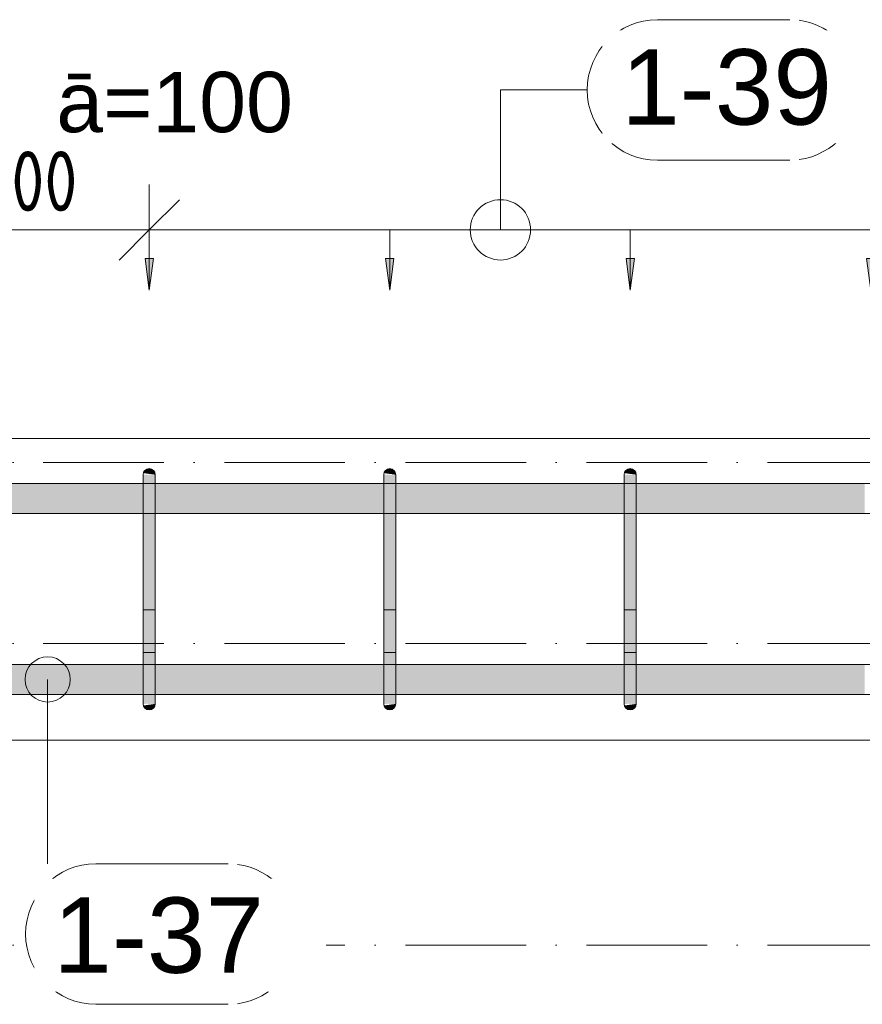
# Model space of a CAD drawing. Header units: millimetres. Extents: x -25607 to 9385, y 1894 to 10168.
# Tile 159 of 181: x 5274 to 5973, y 5551 to 6367. Entities that reach past the tile are written whole.
import ezdxf

# ---------------------------------------------------------------- set-up
doc = ezdxf.new("R2010")
doc.units = ezdxf.units.MM
doc.linetypes.add('Čerchovaná', pattern=[150, 100, -25, 0, -25])
for name, color, linetype, lineweight in [('A-ANNO-DIMS', 211, 'Continuous', 5), ('A-ANNO-DIMS-25', 211, 'Continuous', 5), ('A-FLOR-LEVL', 51, 'Continuous', 5), ('S-BEAM', 12, 'Continuous', 9), ('S-RBAR', 171, 'Continuous', 5), ('S-RBAR-IDEN', 171, 'Continuous', 5)]:
    doc.layers.add(name, color=color, linetype=linetype, lineweight=lineweight)
doc.styles.add('Arial', font='arial.ttf', dxfattribs={"height": 50})
doc.styles.add('Arial_1', font='arial.ttf', dxfattribs={"height": 62.5})
doc.styles.add('ISOCPEUR_2', font='isocpeur.ttf', dxfattribs={"width": 0.8, "height": 50})
doc.dimstyles.new('Vnitřní', dxfattribs={"dimscale": 304.8, "dimtxt": 49.799059, "dimasz": 0.164042, "dimexe": 0.123031, "dimexo": 0.0625, "dimgap": 0, "dimtad": 1, "dimdec": 0, "dimzin": 0, "dimdsep": 46, "dimtxsty": 'ISOCPEUR_2', "dimblk1": 'OBLIQUE', "dimblk2": 'OBLIQUE', "dimsah": 1, "dimcen": 0.09, "dimdle": 0.123031, "dimazin": 0, "dimtfac": 1, "dimtdec": 4, "dimtix": 1, "dimtmove": 0, "dimatfit": 3, "dimfxl": 0.123031, "dimfxlon": 1, "dimtvp": 1, "dimtolj": 1, "dimtzin": 0, "dimarcsym": 2})
doc.dimstyles.new('Výztuž_kusy__řezy__3', dxfattribs={"dimscale": 304.8, "dimtxt": 0.18, "dimasz": 0, "dimexe": 0, "dimexo": 0.0625, "dimgap": 0.082021, "dimtad": 1, "dimdec": 0, "dimzin": 0, "dimdsep": 46, "dimtxsty": 'Arial_1', "dimblk1": 'NONE', "dimblk2": 'NONE', "dimsah": 1, "dimcen": 0.09, "dimazin": 0, "dimtfac": 1, "dimtdec": 4, "dimtix": 1, "dimtmove": 0, "dimatfit": 3, "dimfxl": 0.164042, "dimfxlon": 1, "dimtvp": 1, "dimtfill": 1, "dimtolj": 1, "dimtzin": 0, "dimarcsym": 2})

# ---------------------------------------------------------------- blocks, each defined once
blk = doc.blocks.new('DIMBLOCK522-V5')
at = {"layer": 'A-ANNO-DIMS-25'}
for points in [[(5381.3, 6142.89), (5384.76, 6169.18), (5377.84, 6169.18)], [(5580.68, 6142.89), (5584.14, 6169.18), (5577.22, 6169.18)]]:
    blk.add_hatch(color=256, dxfattribs=at).paths.add_polyline_path(points)
for p, q in [((5381.3, 6192.89), (5580.68, 6192.89)), ((5381.3, 6192.89), (5381.3, 6192.89)), ((5381.3, 6192.89), (5381.3, 6142.89)), ((5580.68, 6192.89), (5580.68, 6192.89)), ((5580.68, 6192.89), (5580.68, 6142.89)), ((5384.76, 6169.18), (5377.84, 6169.18)), ((5377.84, 6169.18), (5381.3, 6142.89)), ((5381.3, 6142.89), (5384.76, 6169.18)), ((5584.14, 6169.18), (5577.22, 6169.18)), ((5577.22, 6169.18), (5580.68, 6142.89)), ((5580.68, 6142.89), (5584.14, 6169.18))]:
    blk.add_line(p, q, dxfattribs=at)
blk = doc.blocks.new('_None')
blk = doc.blocks.new('DIMBLOCK523-V5')
at = {"layer": 'A-ANNO-DIMS-25'}
for points in [[(5580.68, 6142.89), (5584.14, 6169.18), (5577.22, 6169.18)], [(5780.06, 6142.89), (5783.52, 6169.18), (5776.6, 6169.18)]]:
    blk.add_hatch(color=256, dxfattribs=at).paths.add_polyline_path(points)
for p, q in [((5580.68, 6192.89), (5780.06, 6192.89)), ((5580.68, 6192.89), (5580.68, 6192.89)), ((5580.68, 6192.89), (5580.68, 6142.89)), ((5780.06, 6192.89), (5780.06, 6192.89)), ((5780.06, 6192.89), (5780.06, 6142.89)), ((5584.14, 6169.18), (5577.22, 6169.18)), ((5577.22, 6169.18), (5580.68, 6142.89)), ((5580.68, 6142.89), (5584.14, 6169.18)), ((5783.52, 6169.18), (5776.6, 6169.18)), ((5776.6, 6169.18), (5780.06, 6142.89)), ((5780.06, 6142.89), (5783.52, 6169.18))]:
    blk.add_line(p, q, dxfattribs=at)
blk = doc.blocks.new('DIMBLOCK524-V5')
at = {"layer": 'A-ANNO-DIMS-25'}
for points in [[(5780.06, 6142.89), (5783.52, 6169.18), (5776.6, 6169.18)], [(5979.44, 6142.89), (5982.9, 6169.18), (5975.98, 6169.18)]]:
    blk.add_hatch(color=256, dxfattribs=at).paths.add_polyline_path(points)
for p, q in [((5780.06, 6192.89), (5979.44, 6192.89)), ((5780.06, 6192.89), (5780.06, 6192.89)), ((5780.06, 6192.89), (5780.06, 6142.89)), ((5979.44, 6192.89), (5979.44, 6192.89)), ((5979.44, 6192.89), (5979.44, 6142.89)), ((5783.52, 6169.18), (5776.6, 6169.18)), ((5776.6, 6169.18), (5780.06, 6142.89)), ((5780.06, 6142.89), (5783.52, 6169.18)), ((5982.9, 6169.18), (5975.98, 6169.18)), ((5975.98, 6169.18), (5979.44, 6142.89)), ((5979.44, 6142.89), (5982.9, 6169.18))]:
    blk.add_line(p, q, dxfattribs=at)
blk = doc.blocks.new('DIMBLOCK528-V5')
at = {"layer": 'A-ANNO-DIMS-25'}
for points in [[(5381.3, 6142.89), (5384.76, 6169.18), (5377.84, 6169.18)], [(5580.68, 6142.89), (5584.14, 6169.18), (5577.22, 6169.18)], [(5780.06, 6142.89), (5783.52, 6169.18), (5776.6, 6169.18)], [(5979.44, 6142.89), (5982.9, 6169.18), (5975.98, 6169.18)], [(6178.82, 6142.89), (6182.28, 6169.18), (6175.36, 6169.18)], [(6378.2, 6142.89), (6381.66, 6169.18), (6374.74, 6169.18)], [(6577.58, 6142.89), (6581.04, 6169.18), (6574.12, 6169.18)]]:
    blk.add_hatch(color=256, dxfattribs=at).paths.add_polyline_path(points)
for p, q in [((5381.3, 6192.89), (6577.58, 6192.89)), ((5381.3, 6192.89), (5580.68, 6192.89)), ((5381.3, 6192.89), (5381.3, 6192.89)), ((5381.3, 6192.89), (5381.3, 6142.89)), ((5580.68, 6192.89), (5780.06, 6192.89)), ((5580.68, 6192.89), (5580.68, 6192.89)), ((5580.68, 6192.89), (5580.68, 6142.89)), ((5780.06, 6192.89), (5979.44, 6192.89)), ((5780.06, 6192.89), (5780.06, 6192.89)), ((5780.06, 6192.89), (5780.06, 6142.89)), ((5979.44, 6192.89), (6178.82, 6192.89)), ((5979.44, 6192.89), (5979.44, 6192.89)), ((5979.44, 6192.89), (5979.44, 6142.89)), ((6178.82, 6192.89), (6378.2, 6192.89)), ((6178.82, 6192.89), (6178.82, 6192.89)), ((6178.82, 6192.89), (6178.82, 6142.89)), ((6378.2, 6192.89), (6577.58, 6192.89)), ((6378.2, 6192.89), (6378.2, 6192.89)), ((6378.2, 6192.89), (6378.2, 6142.89)), ((6577.58, 6192.89), (6577.58, 6192.89)), ((6577.58, 6192.89), (6577.58, 6142.89)), ((5384.76, 6169.18), (5377.84, 6169.18)), ((5377.84, 6169.18), (5381.3, 6142.89)), ((5381.3, 6142.89), (5384.76, 6169.18)), ((5584.14, 6169.18), (5577.22, 6169.18)), ((5577.22, 6169.18), (5580.68, 6142.89)), ((5580.68, 6142.89), (5584.14, 6169.18)), ((5783.52, 6169.18), (5776.6, 6169.18)), ((5776.6, 6169.18), (5780.06, 6142.89)), ((5780.06, 6142.89), (5783.52, 6169.18)), ((5982.9, 6169.18), (5975.98, 6169.18)), ((5975.98, 6169.18), (5979.44, 6142.89)), ((5979.44, 6142.89), (5982.9, 6169.18)), ((6182.28, 6169.18), (6175.36, 6169.18)), ((6175.36, 6169.18), (6178.82, 6142.89)), ((6178.82, 6142.89), (6182.28, 6169.18)), ((6381.66, 6169.18), (6374.74, 6169.18)), ((6374.74, 6169.18), (6378.2, 6142.89)), ((6378.2, 6142.89), (6381.66, 6169.18)), ((6581.04, 6169.18), (6574.12, 6169.18)), ((6574.12, 6169.18), (6577.58, 6142.89)), ((6577.58, 6142.89), (6581.04, 6169.18))]:
    blk.add_line(p, q, dxfattribs=at)
blk = doc.blocks.new('Popisek výztuže__BEZ NATOČENÍ_ - _Typ_ množství_PRAVÝ _řezy_-573725-V5')
at = {"layer": 'S-RBAR-IDEN'}
for p, q in [((-15461.32, 9359.75), (-15571.02, 9359.75)), ((-15571.02, 9243.32), (-15461.32, 9243.32))]:
    blk.add_line(p, q, dxfattribs=at)
for centre, start, end in [((-15571.02, 9301.53), 90, 270), ((-15461.32, 9301.53), 277.64339, 82.35661)]:
    blk.add_arc(centre, 58.22, start, end, dxfattribs=at)
blk = doc.blocks.new('Popisek výztuže - _Typ_ množství_LEVÝ-573731-V5')
at = {"layer": 'S-RBAR-IDEN'}
for p, q in [((-16348.87, 6003.76), (-16458.56, 6003.76)), ((-16458.56, 5887.33), (-16348.87, 5887.33))]:
    blk.add_line(p, q, dxfattribs=at)
for centre, start, end in [((-16458.56, 5945.54), 90, 270), ((-16348.87, 5945.54), 277.64339, 82.35661)]:
    blk.add_arc(centre, 58.22, start, end, dxfattribs=at)
blk = doc.blocks.new('DIMBLOCK700-V5')
at = {"layer": 'A-ANNO-DIMS-25'}
for p, q in [((5181.3, 6192.89), (5181.3, 6230.39)), ((5381.3, 6192.89), (5381.3, 6230.39)), ((5181.3, 6192.89), (5206.3, 6217.89)), ((5381.3, 6192.89), (5406.3, 6217.89)), ((5143.8, 6192.89), (5418.8, 6192.89)), ((5181.3, 6192.89), (5156.3, 6167.89)), ((5181.3, 6192.89), (5181.3, 6155.39)), ((5381.3, 6192.89), (5356.3, 6167.89)), ((5381.3, 6192.89), (5381.3, 6155.39))]:
    blk.add_line(p, q, dxfattribs=at)
at = {"layer": 'A-ANNO-DIMS-25', "color": 0, "insert": (5239.64, 6258.22), "char_height": 50, "width": 99.9812, "attachment_point": 1, "line_spacing_factor": 1.149209, "style": 'ISOCPEUR_2'}
blk.add_mtext('200', dxfattribs=at)
blk = doc.blocks.new('_Oblique')
at = {"color": 0, "linetype": 'ByBlock', "lineweight": -2}
blk.add_line((-0.5, -0.5), (0.5, 0.5), dxfattribs=at)

msp = doc.modelspace()

# ---------------------------------------------------------------- hatches: boundary and pattern name
at = {"layer": 'S-RBAR'}
for points in [[(5376.3, 5965), (5386.3, 5965), (5386.3, 5990), (5376.3, 5990), (5376.3, 5969.55)], [(5386.3, 5990), (5386.13, 5991.29), (5385.63, 5992.5), (5384.84, 5993.54), (5383.8, 5994.33), (5382.6, 5994.83), (5381.3, 5995), (5380.01, 5994.83), (5378.8, 5994.33), (5377.77, 5993.54), (5376.97, 5992.5), (5376.47, 5991.29), (5386.13, 5990.02)], [(5575.68, 5965), (5585.68, 5965), (5585.68, 5990), (5575.68, 5990), (5575.68, 5969.55)], [(5585.68, 5990), (5585.51, 5991.29), (5585.01, 5992.5), (5584.22, 5993.54), (5583.18, 5994.33), (5581.98, 5994.83), (5580.68, 5995), (5579.39, 5994.83), (5578.18, 5994.33), (5577.15, 5993.54), (5576.35, 5992.5), (5575.85, 5991.29), (5585.51, 5990.02)], [(5775.06, 5965), (5785.06, 5965), (5785.06, 5990), (5775.06, 5990), (5775.06, 5969.55)], [(5785.06, 5990), (5784.89, 5991.29), (5784.39, 5992.5), (5783.6, 5993.54), (5782.56, 5994.33), (5781.36, 5994.83), (5780.06, 5995), (5778.77, 5994.83), (5777.56, 5994.33), (5776.53, 5993.54), (5775.73, 5992.5), (5775.23, 5991.29), (5784.89, 5990.02)], [(5386.3, 5825), (5386.3, 5965), (5376.3, 5965), (5376.3, 5825)], [(5585.68, 5825), (5585.68, 5965), (5575.68, 5965), (5575.68, 5825)], [(5785.06, 5825), (5785.06, 5965), (5775.06, 5965), (5775.06, 5825)], [(5381.3, 5795), (5382.6, 5795.17), (5383.8, 5795.67), (5384.84, 5796.46), (5385.63, 5797.5), (5386.13, 5798.71), (5386.13, 5799.98), (5376.47, 5798.71), (5376.97, 5797.5), (5377.77, 5796.46), (5378.8, 5795.67), (5380.01, 5795.17)], [(5580.68, 5795), (5581.98, 5795.17), (5583.18, 5795.67), (5584.22, 5796.46), (5585.01, 5797.5), (5585.51, 5798.71), (5585.51, 5799.98), (5575.85, 5798.71), (5576.35, 5797.5), (5577.15, 5796.46), (5578.18, 5795.67), (5579.39, 5795.17)], [(5780.06, 5795), (5781.36, 5795.17), (5782.56, 5795.67), (5783.6, 5796.46), (5784.39, 5797.5), (5784.89, 5798.71), (5784.89, 5799.98), (5775.23, 5798.71), (5775.73, 5797.5), (5776.53, 5796.46), (5777.56, 5795.67), (5778.77, 5795.17)]]:
    msp.add_hatch(color=256, dxfattribs=at).paths.add_polyline_path(points)
h = msp.add_hatch(color=256, dxfattribs=at)
h.paths.add_polyline_path([(4034.44, 5957.8), (4044.49, 5957.8), (4044.49, 5982.8), (4034.44, 5982.8), (4034.44, 5971)])
h.paths.add_polyline_path([(5630.88, 5957.8), (5775.06, 5957.8), (5775.06, 5982.8), (5585.68, 5982.8), (5585.68, 5957.8)])
h.paths.add_polyline_path([(7121.04, 5957.8), (7195.66, 5957.8), (7195.66, 5982.8), (7121.04, 5982.8), (7121.04, 5965)])
h.paths.add_polyline_path([(5785.06, 5957.8), (5974.44, 5957.8), (5974.44, 5982.8), (5785.06, 5982.8), (5785.06, 5965)])
h.paths.add_polyline_path([(7036.43, 5957.8), (7111.04, 5957.8), (7111.04, 5982.8), (7036.43, 5982.8), (7036.43, 5965)])
h.paths.add_polyline_path([(8024.38, 5957.8), (8024.38, 5982.8), (8014.39, 5982.8), (8014.39, 5957.8)])
h.paths.add_polyline_path([(7996.39, 5957.8), (7996.39, 5982.8), (7652.49, 5982.8), (7652.49, 5957.8), (7913.7, 5957.8)])
h.paths.add_polyline_path([(7205.66, 5957.8), (7280.27, 5957.8), (7280.27, 5982.8), (7205.66, 5982.8), (7205.66, 5965)])
h.paths.add_polyline_path([(4120.41, 5957.8), (4158.32, 5957.8), (4158.32, 5982.8), (4120.41, 5982.8), (4120.41, 5965)])
h.paths.add_polyline_path([(5575.68, 5957.8), (5575.68, 5982.8), (5386.3, 5982.8), (5386.3, 5957.8), (5455.28, 5957.8)])
h.paths.add_polyline_path([(4740.74, 5957.8), (4819.86, 5957.8), (4819.86, 5982.8), (4740.74, 5982.8), (4740.74, 5965)])
h.paths.add_polyline_path([(4082.49, 5957.8), (4110.41, 5957.8), (4110.41, 5982.8), (4082.49, 5982.8), (4082.49, 5965)])
h.paths.add_polyline_path([(4651.63, 5957.8), (4730.74, 5957.8), (4730.74, 5982.8), (4651.63, 5982.8), (4651.63, 5965)])
h.paths.add_polyline_path([(4577.28, 5957.8), (4641.63, 5957.8), (4641.63, 5982.8), (4551.63, 5982.8), (4551.63, 5957.8)])
h.paths.add_polyline_path([(4216.23, 5957.8), (4254.15, 5957.8), (4254.15, 5982.8), (4216.23, 5982.8), (4216.23, 5965)])
h.paths.add_polyline_path([(4918.97, 5957.8), (4998.08, 5957.8), (4998.08, 5982.8), (4918.97, 5982.8), (4918.97, 5965)])
h.paths.add_polyline_path([(7634.49, 5957.8), (7634.49, 5982.8), (7589.29, 5982.8), (7589.29, 5957.8), (7606.4, 5957.8)])
h.paths.add_polyline_path([(4445.8, 5957.8), (4445.57, 5982.8), (4407.89, 5982.8), (4407.89, 5957.8)])
h.paths.add_polyline_path([(7579.29, 5957.8), (7579.29, 5982.8), (7544.18, 5982.8), (7544.18, 5957.8), (7562.5, 5957.8)])
h.paths.add_polyline_path([(5376.3, 5957.8), (5376.3, 5982.8), (5186.3, 5982.8), (5186.3, 5957.8), (5279.68, 5957.8)])
h.paths.add_polyline_path([(6941.81, 5957.8), (6941.81, 5982.8), (6867.2, 5982.8), (6867.2, 5957.8)])
h.paths.add_polyline_path([(4168.32, 5957.8), (4206.23, 5957.8), (4206.23, 5982.8), (4168.32, 5982.8), (4168.32, 5965)])
h.paths.add_polyline_path([(5984.44, 5957.8), (6173.82, 5957.8), (6173.82, 5982.8), (5984.44, 5982.8), (5984.44, 5965)])
h.paths.add_polyline_path([(4493.72, 5957.8), (4493.72, 5982.8), (4455.8, 5982.8), (4455.8, 5957.8)])
h.paths.add_polyline_path([(7026.43, 5957.8), (7026.43, 5982.8), (6951.81, 5982.8), (6951.81, 5957.8)])
h.paths.add_polyline_path([(6183.82, 5957.8), (6373.2, 5957.8), (6373.2, 5982.8), (6183.82, 5982.8), (6183.82, 5965)])
h.paths.add_polyline_path([(7363.75, 5957.8), (7398.86, 5957.8), (7398.86, 5982.8), (7363.75, 5982.8), (7363.75, 5965)])
h.paths.add_polyline_path([(7290.27, 5957.8), (7353.75, 5957.8), (7353.75, 5982.8), (7290.27, 5982.8), (7290.27, 5965)])
h.paths.add_polyline_path([(5176.3, 5957.8), (5176.3, 5982.8), (5097.19, 5982.8), (5097.19, 5957.8), (5104.08, 5957.8)])
h.paths.add_polyline_path([(6383.2, 5957.8), (6572.58, 5957.8), (6572.58, 5982.8), (6383.2, 5982.8), (6383.2, 5965)])
h.paths.add_polyline_path([(4264.15, 5957.8), (4286.39, 5957.8), (4286.39, 5982.8), (4264.15, 5982.8), (4264.15, 5965)])
h.paths.add_polyline_path([(4829.86, 5957.8), (4908.97, 5957.8), (4908.97, 5982.8), (4829.86, 5982.8), (4829.86, 5965)])
h.paths.add_polyline_path([(4541.63, 5957.8), (4541.63, 5982.8), (4503.72, 5982.8), (4503.72, 5957.8)])
h.paths.add_polyline_path([(4324.39, 5957.8), (4349.98, 5957.8), (4349.98, 5982.8), (4324.39, 5982.8), (4324.39, 5965)])
h.paths.add_polyline_path([(6582.58, 5957.8), (6772.58, 5957.8), (6772.29, 5982.8), (6582.58, 5982.8), (6582.58, 5965)])
h.paths.add_polyline_path([(4359.98, 5957.8), (4397.89, 5957.8), (4397.89, 5982.8), (4359.98, 5982.8), (4359.98, 5965)])
h.paths.add_polyline_path([(7443.97, 5957.8), (7443.97, 5982.8), (7408.86, 5982.8), (7408.86, 5957.8)])
h.paths.add_polyline_path([(6857.2, 5957.8), (6857.2, 5982.8), (6782.58, 5982.8), (6782.58, 5957.8)])
h.paths.add_polyline_path([(7489.07, 5957.8), (7489.07, 5982.8), (7453.97, 5982.8), (7453.97, 5957.8)])
h.paths.add_polyline_path([(5008.08, 5957.8), (5087.19, 5957.8), (5087.19, 5982.8), (5008.08, 5982.8), (5008.08, 5965)])
h.paths.add_polyline_path([(7499.07, 5957.8), (7534.18, 5957.8), (7534.18, 5982.8), (7499.07, 5982.8), (7499.07, 5965)])
h = msp.add_hatch(color=256, dxfattribs=at)
h.paths.add_polyline_path([(4312.06, 5807.8), (4316.94, 5807.8), (4316.94, 5832.8), (4312.06, 5832.8), (4312.06, 5807.92)])
h.paths.add_polyline_path([(4235, 5807.8), (4254.15, 5807.92), (4254.15, 5832.8), (4235, 5832.8), (4235, 5807.92)])
h.paths.add_polyline_path([(7996.39, 5807.8), (7996.39, 5832.8), (7652.49, 5832.8), (7652.49, 5807.8), (7913.7, 5807.8)])
h.paths.add_polyline_path([(4740.74, 5807.8), (4819.86, 5807.92), (4819.86, 5832.8), (4740.74, 5832.8), (4740.74, 5807.92)])
h.paths.add_polyline_path([(1019.44, 5807.8), (1209.04, 5807.8), (1209.04, 5832.8), (1019.44, 5832.8), (1019.44, 5815)])
h.paths.add_polyline_path([(8024.44, 5807.8), (8024.44, 5832.8), (8014.39, 5832.8), (8014.39, 5807.8)])
h.paths.add_polyline_path([(4665.08, 5807.8), (4730.74, 5807.92), (4730.74, 5832.8), (4651.63, 5832.8), (4651.63, 5807.8)])
h.paths.add_polyline_path([(7579.29, 5807.8), (7579.29, 5832.8), (7544.18, 5832.8), (7544.18, 5807.8), (7562.5, 5807.8)])
h.paths.add_polyline_path([(4087.1, 5807.8), (4087.1, 5832.8), (4082.49, 5832.8), (4082.49, 5807.8)])
h.paths.add_polyline_path([(4829.86, 5807.8), (4908.97, 5807.92), (4908.97, 5832.8), (4829.86, 5832.8), (4829.86, 5807.92)])
h.paths.add_polyline_path([(4041.14, 5807.8), (4041.14, 5832.8), (4005.17, 5832.8), (4005.17, 5807.8), (4006.57, 5807.8)])
h.paths.add_polyline_path([(4280.97, 5807.8), (4286.39, 5807.8), (4286.39, 5832.8), (4280.97, 5832.8), (4280.97, 5815)])
h.paths.add_polyline_path([(1219.04, 5807.8), (1408.65, 5807.8), (1408.65, 5832.8), (1219.04, 5832.8), (1219.04, 5815)])
h.paths.add_polyline_path([(4641.63, 5807.8), (4641.63, 5832.8), (4551.63, 5832.8), (4551.63, 5807.8), (4577.28, 5807.8)])
h.paths.add_polyline_path([(7634.49, 5807.8), (7634.49, 5832.8), (7589.29, 5832.8), (7589.29, 5807.8)])
h.paths.add_polyline_path([(4918.97, 5807.8), (4998.08, 5807.92), (4998.08, 5832.8), (4918.97, 5832.8), (4918.97, 5807.92)])
h.paths.add_polyline_path([(3995.17, 5807.8), (3995.17, 5832.8), (3959.2, 5832.8), (3959.2, 5807.8), (3962.67, 5807.8)])
h.paths.add_polyline_path([(5008.08, 5807.8), (5087.19, 5807.92), (5087.19, 5832.8), (5008.08, 5832.8), (5008.08, 5807.92)])
h.paths.add_polyline_path([(3949.2, 5807.8), (3949.2, 5832.8), (3913.24, 5832.8), (3913.24, 5807.8), (3918.77, 5807.8)])
h.paths.add_polyline_path([(4269.97, 5807.8), (4270.97, 5807.8), (4270.97, 5832.8), (4264.15, 5832.8), (4264.15, 5807.8)])
h.paths.add_polyline_path([(4225, 5807.8), (4225, 5832.8), (4216.23, 5832.8), (4216.23, 5807.8)])
h.paths.add_polyline_path([(7534.18, 5807.8), (7534.18, 5832.8), (7499.07, 5832.8), (7499.07, 5807.8), (7518.6, 5807.8)])
h.paths.add_polyline_path([(5097.19, 5807.8), (5176.3, 5807.92), (5176.3, 5832.8), (5097.19, 5832.8), (5097.19, 5807.92)])
h.paths.add_polyline_path([(3903.24, 5807.8), (3903.24, 5832.8), (3867.27, 5832.8), (3867.27, 5807.8), (3874.87, 5807.8)])
h.paths.add_polyline_path([(4179.04, 5807.8), (4179.04, 5832.8), (4168.32, 5832.8), (4168.32, 5807.8)])
h.paths.add_polyline_path([(4541.63, 5807.8), (4541.63, 5832.8), (4503.72, 5832.8), (4503.72, 5807.8), (4533.37, 5807.8)])
h.paths.add_polyline_path([(5186.3, 5807.8), (5376.3, 5807.92), (5376.3, 5832.8), (5186.3, 5832.8), (5186.3, 5807.92)])
h.paths.add_polyline_path([(3857.27, 5807.8), (3857.27, 5832.8), (3821.3, 5832.8), (3821.3, 5807.8), (3830.97, 5807.8)])
h.paths.add_polyline_path([(4143.07, 5807.8), (4158.32, 5807.92), (4158.32, 5832.8), (4143.07, 5832.8), (4143.07, 5807.92)])
h.paths.add_polyline_path([(1418.65, 5807.8), (1608.25, 5807.8), (1608.25, 5832.8), (1418.65, 5832.8), (1418.65, 5815)])
h.paths.add_polyline_path([(7489.07, 5807.8), (7489.07, 5832.8), (7453.97, 5832.8), (7453.97, 5807.8), (7474.7, 5807.8)])
h.paths.add_polyline_path([(4051.14, 5807.8), (4062.49, 5807.92), (4062.49, 5832.8), (4051.14, 5832.8), (4051.14, 5807.92)])
h.paths.add_polyline_path([(5386.3, 5807.8), (5575.68, 5807.92), (5575.68, 5832.8), (5386.3, 5832.8), (5386.3, 5807.92)])
h.paths.add_polyline_path([(3811.3, 5807.8), (3811.3, 5832.8), (3721.3, 5832.8), (3721.3, 5807.8), (3787.07, 5807.8)])
h.paths.add_polyline_path([(1618.25, 5807.8), (1807.85, 5807.8), (1807.85, 5832.8), (1618.25, 5832.8), (1618.25, 5815)])
h.paths.add_polyline_path([(5585.68, 5807.8), (5775.06, 5807.92), (5775.06, 5832.8), (5585.68, 5832.8), (5585.68, 5807.92)])
h.paths.add_polyline_path([(3711.3, 5807.8), (3711.3, 5832.8), (3622.79, 5832.8), (3622.79, 5807.8), (3699.27, 5807.8)])
h.paths.add_polyline_path([(7443.97, 5807.8), (7443.97, 5832.8), (7408.86, 5832.8), (7408.86, 5807.8), (7430.8, 5807.8)])
h.paths.add_polyline_path([(3612.79, 5807.8), (3612.79, 5832.8), (3524.27, 5832.8), (3524.27, 5807.8), (3611.47, 5807.8)])
h.paths.add_polyline_path([(4493.72, 5807.8), (4493.72, 5832.8), (4455.8, 5832.8), (4455.8, 5807.8), (4489.47, 5807.8)])
h.paths.add_polyline_path([(5785.06, 5807.8), (5974.44, 5807.92), (5974.44, 5832.8), (5785.06, 5832.8), (5785.06, 5807.92)])
h.paths.add_polyline_path([(1817.85, 5807.8), (2007.45, 5807.8), (2007.45, 5832.8), (1817.85, 5832.8), (1817.85, 5815)])
h.paths.add_polyline_path([(3514.27, 5807.8), (3514.27, 5832.8), (3425.75, 5832.8), (3425.75, 5807.8), (3479.77, 5807.8)])
h.paths.add_polyline_path([(3415.75, 5807.8), (3415.75, 5832.8), (3327.23, 5832.8), (3327.23, 5807.8), (3391.96, 5807.8)])
h.paths.add_polyline_path([(7398.86, 5807.8), (7398.86, 5832.8), (7363.75, 5832.8), (7363.75, 5807.8), (7386.9, 5807.8)])
h.paths.add_polyline_path([(5984.44, 5807.8), (6173.82, 5807.92), (6173.82, 5832.8), (5984.44, 5832.8), (5984.44, 5807.92)])
h.paths.add_polyline_path([(6183.82, 5807.8), (6373.2, 5807.92), (6373.2, 5832.8), (6183.82, 5832.8), (6183.82, 5807.92)])
h.paths.add_polyline_path([(3317.23, 5807.8), (3317.23, 5832.8), (3228.71, 5832.8), (3228.71, 5807.8), (3304.16, 5807.8)])
h.paths.add_polyline_path([(3218.71, 5807.8), (3218.71, 5832.8), (3130.2, 5832.8), (3130.2, 5807.8), (3172.46, 5807.8)])
h.paths.add_polyline_path([(6383.2, 5807.8), (6572.58, 5807.92), (6572.58, 5832.8), (6383.2, 5832.8), (6383.2, 5807.92)])
h.paths.add_polyline_path([(2017.45, 5807.8), (2207.05, 5807.8), (2207.05, 5832.8), (2017.45, 5832.8), (2017.45, 5815)])
h.paths.add_polyline_path([(4445.8, 5807.8), (4445.57, 5832.8), (4407.89, 5832.8), (4407.89, 5807.8), (4445.57, 5807.8)])
h.paths.add_polyline_path([(7353.75, 5807.8), (7353.75, 5832.8), (7290.27, 5832.8), (7290.27, 5807.8), (7299.1, 5807.8)])
h.paths.add_polyline_path([(3120.2, 5807.8), (3120.2, 5832.8), (3031.68, 5832.8), (3031.68, 5807.8), (3084.66, 5807.8)])
h.paths.add_polyline_path([(6582.58, 5807.8), (6772.58, 5807.92), (6772.29, 5832.8), (6582.58, 5832.8), (6582.58, 5807.92)])
h.paths.add_polyline_path([(3021.68, 5807.8), (3021.68, 5832.8), (2933.16, 5832.8), (2933.16, 5807.8), (2996.86, 5807.8)])
h.paths.add_polyline_path([(4326.94, 5807.8), (4349.98, 5807.92), (4349.98, 5832.8), (4326.94, 5832.8), (4326.94, 5807.92)])
h.paths.add_polyline_path([(2923.16, 5807.8), (2923.16, 5832.8), (2834.64, 5832.8), (2834.64, 5807.8), (2909.06, 5807.8)])
h.paths.add_polyline_path([(2217.05, 5807.8), (2332.05, 5807.8), (2332.05, 5832.8), (2217.05, 5832.8), (2217.05, 5815)])
h.paths.add_polyline_path([(4120.41, 5807.8), (4133.07, 5807.92), (4133.07, 5832.8), (4120.41, 5832.8), (4120.41, 5807.92)])
h.paths.add_polyline_path([(7280.27, 5807.8), (7280.27, 5832.8), (7205.66, 5832.8), (7205.66, 5807.8), (7211.3, 5807.8)])
h.paths.add_polyline_path([(6782.58, 5807.8), (6857.2, 5807.92), (6857.2, 5832.8), (6782.58, 5832.8), (6782.58, 5807.92)])
h.paths.add_polyline_path([(4110.41, 5807.8), (4110.41, 5832.8), (4097.1, 5832.8), (4097.1, 5807.8)])
h.paths.add_polyline_path([(2824.64, 5807.8), (2824.64, 5832.8), (2736.12, 5832.8), (2736.12, 5807.8), (2821.26, 5807.8)])
h.paths.add_polyline_path([(6867.2, 5807.8), (6941.81, 5807.92), (6941.81, 5832.8), (6867.2, 5832.8), (6867.2, 5807.92)])
h.paths.add_polyline_path([(2342.05, 5807.8), (2430.57, 5807.8), (2430.57, 5832.8), (2342.05, 5832.8), (2342.05, 5815)])
h.paths.add_polyline_path([(2726.12, 5807.8), (2726.12, 5832.8), (2637.61, 5832.8), (2637.61, 5807.8), (2645.66, 5807.8)])
h.paths.add_polyline_path([(7195.66, 5807.8), (7195.66, 5832.8), (7121.04, 5832.8), (7121.04, 5807.8), (7123.5, 5807.8)])
h.paths.add_polyline_path([(2627.61, 5807.8), (2627.61, 5832.8), (2539.09, 5832.8), (2539.09, 5807.8), (2557.86, 5807.8)])
h.paths.add_polyline_path([(6951.81, 5807.8), (7026.43, 5807.92), (7026.43, 5832.8), (6951.81, 5832.8), (6951.81, 5807.92)])
h.paths.add_polyline_path([(4206.23, 5807.8), (4206.23, 5832.8), (4189.04, 5832.8), (4189.04, 5807.8)])
h.paths.add_polyline_path([(4397.89, 5807.8), (4397.89, 5832.8), (4359.98, 5832.8), (4359.98, 5807.8)])
h.paths.add_polyline_path([(2529.09, 5807.8), (2529.09, 5832.8), (2440.57, 5832.8), (2440.57, 5807.8), (2470.06, 5807.8)])
h.paths.add_polyline_path([(7036.43, 5807.8), (7111.04, 5807.92), (7111.04, 5832.8), (7036.43, 5832.8), (7036.43, 5807.92)])
h = msp.add_hatch(color=256, dxfattribs=at)
h.paths.add_polyline_path([(5386.3, 5803.08), (5386.3, 5803.74), (5384.95, 5803.89), (5384.1, 5803.51)])
h.paths.add_polyline_path([(5380.81, 5805.53), (5379.13, 5807.49), (5376.3, 5807.92), (5376.3, 5806.75)])
h.paths.add_polyline_path([(5386.3, 5811.72), (5386.3, 5813.44), (5376.3, 5815.43), (5381.03, 5811.91)])
h.paths.add_polyline_path([(5384.27, 5824.03), (5386.3, 5824.24), (5386.3, 5825), (5376.3, 5825), (5376.3, 5824.03)])
h = msp.add_hatch(color=256, dxfattribs=at)
h.paths.add_polyline_path([(5376.3, 5815.43), (5386.3, 5813.44), (5386.3, 5824.24), (5384.27, 5824.03), (5376.3, 5824.03), (5376.3, 5822.55)])
h.paths.add_polyline_path([(5386.3, 5800), (5386.3, 5803.08), (5384.1, 5803.51), (5384.95, 5803.89), (5386.3, 5803.74), (5386.3, 5811.72), (5381.77, 5811.99), (5376.3, 5815.43), (5376.3, 5808.15), (5379.28, 5807.32), (5380.81, 5805.53), (5376.3, 5806.75), (5376.47, 5800.99), (5378.39, 5800.85), (5382.6, 5800.4)])
h.paths.add_polyline_path([(5386.3, 5800), (5376.3, 5800.85), (5376.47, 5800), (5381.3, 5800)])
h = msp.add_hatch(color=256, dxfattribs=at)
h.paths.add_polyline_path([(5585.68, 5803.08), (5585.68, 5803.74), (5584.33, 5803.89), (5583.48, 5803.51)])
h.paths.add_polyline_path([(5580.19, 5805.53), (5578.51, 5807.49), (5575.68, 5807.92), (5575.68, 5806.75)])
h.paths.add_polyline_path([(5585.68, 5811.72), (5585.68, 5813.44), (5575.68, 5815.43), (5580.41, 5811.91)])
h.paths.add_polyline_path([(5583.65, 5824.03), (5585.68, 5824.24), (5585.68, 5825), (5575.68, 5825), (5575.68, 5824.03)])
h = msp.add_hatch(color=256, dxfattribs=at)
h.paths.add_polyline_path([(5575.68, 5815.43), (5585.68, 5813.44), (5585.68, 5824.24), (5583.65, 5824.03), (5575.68, 5824.03), (5575.68, 5822.55)])
h.paths.add_polyline_path([(5585.68, 5800), (5585.68, 5803.08), (5583.48, 5803.51), (5584.33, 5803.89), (5585.68, 5803.74), (5585.68, 5811.72), (5581.15, 5811.99), (5575.68, 5815.43), (5575.68, 5808.15), (5578.65, 5807.32), (5580.19, 5805.53), (5575.68, 5806.75), (5575.85, 5800.99), (5577.77, 5800.85), (5581.98, 5800.4)])
h.paths.add_polyline_path([(5585.68, 5800), (5575.68, 5800.85), (5575.85, 5800), (5580.68, 5800)])
h = msp.add_hatch(color=256, dxfattribs=at)
h.paths.add_polyline_path([(5785.06, 5803.08), (5785.06, 5803.74), (5783.71, 5803.89), (5782.86, 5803.51)])
h.paths.add_polyline_path([(5779.57, 5805.53), (5777.89, 5807.49), (5775.06, 5807.92), (5775.06, 5806.75)])
h.paths.add_polyline_path([(5785.06, 5811.72), (5785.06, 5813.44), (5775.06, 5815.43), (5779.79, 5811.91)])
h.paths.add_polyline_path([(5783.03, 5824.03), (5785.06, 5824.24), (5785.06, 5825), (5775.06, 5825), (5775.06, 5824.03)])
h = msp.add_hatch(color=256, dxfattribs=at)
h.paths.add_polyline_path([(5775.06, 5815.43), (5785.06, 5813.44), (5785.06, 5824.24), (5783.03, 5824.03), (5775.06, 5824.03), (5775.06, 5822.55)])
h.paths.add_polyline_path([(5785.06, 5800), (5785.06, 5803.08), (5782.86, 5803.51), (5783.71, 5803.89), (5785.06, 5803.74), (5785.06, 5811.72), (5780.53, 5811.99), (5775.06, 5815.43), (5775.06, 5808.15), (5778.03, 5807.32), (5779.57, 5805.53), (5775.06, 5806.75), (5775.23, 5800.99), (5777.15, 5800.85), (5781.36, 5800.4)])
h.paths.add_polyline_path([(5785.06, 5800), (5775.06, 5800.85), (5775.23, 5800), (5780.06, 5800)])

# ---------------------------------------------------------------- linework, layer by layer
at = {"layer": 'A-FLOR-LEVL', "linetype": 'Čerchovaná'}
for p, q in [((-3262.19, 6000), (9255.9, 6000)), ((-3262.19, 5850), (9255.9, 5850)), ((-3262.19, 5600), (9255.9, 5600))]:
    msp.add_line(p, q, dxfattribs=at)
at = {"layer": 'S-BEAM'}
for p, q in [((7599.44, 6020), (4359.44, 6020)), ((7599.44, 6020), (4359.44, 6020)), ((4359.44, 5770), (7599.44, 5770)), ((8049.44, 5770), (4359.44, 5770))]:
    msp.add_line(p, q, dxfattribs=at)
at = {"layer": 'S-RBAR'}
for p, q in [((5376.3, 5965), (5376.3, 5990)), ((5376.3, 5965), (5376.3, 5990)), ((5386.3, 5965), (5386.3, 5990)), ((5386.3, 5965), (5386.3, 5990)), ((5575.68, 5965), (5575.68, 5990)), ((5575.68, 5965), (5575.68, 5990)), ((5585.68, 5965), (5585.68, 5990)), ((5585.68, 5965), (5585.68, 5990)), ((5775.06, 5965), (5775.06, 5990)), ((5775.06, 5965), (5775.06, 5990)), ((5785.06, 5965), (5785.06, 5990)), ((5785.06, 5965), (5785.06, 5990)), ((4034.44, 5982.8), (8024.38, 5982.8)), ((4034.44, 5982.8), (8024.38, 5982.8)), ((4034.44, 5982.8), (8024.38, 5982.8)), ((5376.3, 5825), (5376.3, 5965)), ((5376.3, 5965), (5376.3, 5825)), ((5386.3, 5825), (5386.3, 5965)), ((5386.3, 5965), (5386.3, 5825)), ((5575.68, 5825), (5575.68, 5965)), ((5575.68, 5965), (5575.68, 5825)), ((5585.68, 5825), (5585.68, 5965)), ((5585.68, 5965), (5585.68, 5825)), ((5775.06, 5825), (5775.06, 5965)), ((5775.06, 5965), (5775.06, 5825)), ((5785.06, 5825), (5785.06, 5965)), ((5785.06, 5965), (5785.06, 5825)), ((4034.44, 5957.8), (8024.38, 5957.8)), ((4034.44, 5957.8), (8024.38, 5957.8)), ((4034.44, 5957.8), (8024.38, 5957.8)), ((5376.3, 5878.03), (5376.3, 5842.68)), ((5376.3, 5878.03), (5386.3, 5878.03)), ((5386.3, 5878.03), (5386.3, 5842.68)), ((5575.68, 5878.03), (5575.68, 5842.68)), ((5575.68, 5878.03), (5585.68, 5878.03)), ((5585.68, 5878.03), (5585.68, 5842.68)), ((5775.06, 5878.03), (5775.06, 5842.68)), ((5775.06, 5878.03), (5785.06, 5878.03)), ((5785.06, 5878.03), (5785.06, 5842.68)), ((5376.3, 5800), (5376.3, 5842.68)), ((5386.3, 5842.68), (5376.3, 5842.68)), ((5376.3, 5807.32), (5376.3, 5842.68)), ((5386.3, 5800), (5386.3, 5842.68)), ((5386.3, 5807.32), (5386.3, 5842.68)), ((5575.68, 5800), (5575.68, 5842.68)), ((5585.68, 5842.68), (5575.68, 5842.68)), ((5575.68, 5807.32), (5575.68, 5842.68)), ((5585.68, 5800), (5585.68, 5842.68)), ((5585.68, 5807.32), (5585.68, 5842.68)), ((5775.06, 5800), (5775.06, 5842.68)), ((5785.06, 5842.68), (5775.06, 5842.68)), ((5775.06, 5807.32), (5775.06, 5842.68)), ((5785.06, 5800), (5785.06, 5842.68)), ((5785.06, 5807.32), (5785.06, 5842.68)), ((1019.4, 5832.8), (8024.44, 5832.8)), ((1019.4, 5832.8), (8024.44, 5832.8)), ((1019.4, 5832.8), (8024.44, 5832.8)), ((5376.3, 5800), (5376.3, 5825)), ((5376.3, 5807.32), (5376.3, 5825)), ((5386.3, 5800), (5386.3, 5825)), ((5386.3, 5800), (5386.3, 5825)), ((5575.68, 5800), (5575.68, 5825)), ((5575.68, 5807.32), (5575.68, 5825)), ((5585.68, 5800), (5585.68, 5825)), ((5585.68, 5800), (5585.68, 5825)), ((5775.06, 5800), (5775.06, 5825)), ((5775.06, 5807.32), (5775.06, 5825)), ((5785.06, 5800), (5785.06, 5825)), ((5785.06, 5800), (5785.06, 5825)), ((1019.4, 5807.8), (8024.44, 5807.8)), ((1019.4, 5807.8), (8024.44, 5807.8)), ((1019.4, 5807.8), (8024.44, 5807.8)), ((5376.3, 5800.85), (5376.3, 5807.32)), ((5376.3, 5800.85), (5376.3, 5807.32)), ((5386.3, 5800), (5386.3, 5807.32)), ((5575.68, 5800.85), (5575.68, 5807.32)), ((5575.68, 5800.85), (5575.68, 5807.32)), ((5585.68, 5800), (5585.68, 5807.32)), ((5775.06, 5800.85), (5775.06, 5807.32)), ((5775.06, 5800.85), (5775.06, 5807.32)), ((5785.06, 5800), (5785.06, 5807.32))]:
    msp.add_line(p, q, dxfattribs=at)
for centre, start, end in [((5381.3, 5990), 0, 180), ((5381.3, 5990), 0, 180), ((5580.68, 5990), 0, 180), ((5580.68, 5990), 0, 180), ((5780.06, 5990), 0, 180), ((5780.06, 5990), 0, 180), ((5381.3, 5800), 180, 0), ((5381.3, 5800), 180, 0), ((5381.3, 5800), 180, 0), ((5580.68, 5800), 180, 0), ((5580.68, 5800), 180, 0), ((5580.68, 5800), 180, 0), ((5780.06, 5800), 180, 0), ((5780.06, 5800), 180, 0), ((5780.06, 5800), 180, 0)]:
    msp.add_arc(centre, 5, start, end, dxfattribs=at)
at = {"layer": 'S-RBAR-IDEN'}
for p, q in [((5672.47, 6308.84), (5744.44, 6308.84)), ((5672.47, 6192.89), (5672.47, 6308.84)), ((5297.1, 5820.3), (5297.1, 5667.51))]:
    msp.add_line(p, q, dxfattribs=at)
for centre, radius in [((5672.47, 6192.89), 25), ((5297.1, 5820.3), 18.75)]:
    msp.add_circle(centre, radius, dxfattribs=at)

# ---------------------------------------------------------------- block references
for name, p in [('Popisek výztuže__BEZ NATOČENÍ_ - _Typ_ množství_PRAVÝ _řezy_-573725-V5', (21373.67, -2992.69)), ('Popisek výztuže - _Typ_ množství_LEVÝ-573731-V5', (21795.6, -336.25))]:
    msp.add_blockref(name, p, dxfattribs=at)

# ---------------------------------------------------------------- texts
at = {"layer": 'S-RBAR-IDEN', "insert": (5304.27, 6323.84), "char_height": 50, "width": 242.5105, "attachment_point": 1, "style": 'Arial', "bg_fill": 3, "box_fill_scale": 1.25, "bg_fill_color": 256, "bg_fill_true_color": 13158600, "bg_fill_transparency": 0}
msp.add_mtext('ā=100', dxfattribs=at)

# ---------------------------------------------------------------- dimensions: what is measured, and where the dimension line sits
at = {"layer": 'A-ANNO-DIMS'}
dim = msp.add_linear_dim(base=(5381.3, 6192.89), p1=(5181.3, 6155.39), p2=(5381.3, 6155.39), dimstyle='Vnitřní', override={"dimpost": '<>', "dimfxl": 200}, dxfattribs=at)
dim.commit()
dim.dimension.update_dxf_attribs({"geometry": 'DIMBLOCK700-V5', "text_midpoint": (5281.3, 6217.89)})
for base, p1, p2, text, override, picture, middle in [((6577.58, 6192.89), (5381.3, 6142.89), (6577.58, 6142.89), '199 1196', {"dimpost": '<>', "dimblk1": 'None', "dimblk2": 'None', "dimsah": 1, "dimfxl": 1196.2784}, 'DIMBLOCK528-V5', (5979.44, 6249.8)), ((5580.68, 6192.89), (5381.3, 6142.89), (5580.68, 6142.89), ' ', {"dimpost": '<>', "dimfxl": 199.379733}, 'DIMBLOCK522-V5', (5480.99, 6192.89)), ((5780.06, 6192.89), (5580.68, 6142.89), (5780.06, 6142.89), ' ', {"dimpost": '<>', "dimfxl": 199.379733}, 'DIMBLOCK523-V5', (5680.37, 6192.89)), ((5979.44, 6192.89), (5780.06, 6142.89), (5979.44, 6142.89), ' ', {"dimpost": '<>', "dimfxl": 199.379733}, 'DIMBLOCK524-V5', (5879.75, 6192.89))]:
    dim = msp.add_linear_dim(base=base, p1=p1, p2=p2, text=text, dimstyle='Výztuž_kusy__řezy__3', override=override, dxfattribs=at)
    dim.commit()
    dim.dimension.update_dxf_attribs({"geometry": picture, "text_midpoint": middle})

# ---------------------------------------------------------------- next in the draw order: texts
at = {"layer": 'S-RBAR-IDEN', "char_height": 62.5, "width": 210.443, "attachment_point": 1, "style": 'Arial_1', "bg_fill": 3, "box_fill_scale": 1.25, "bg_fill_color": 256, "bg_fill_true_color": 13158600, "bg_fill_transparency": 0}
for s, insert in [('1-39', (5772.57, 6342.59)), ('1-37', (5301.75, 5639.66))]:
    msp.add_mtext(s, dxfattribs=dict(at, insert=insert))

doc.saveas('drawing.dxf')
